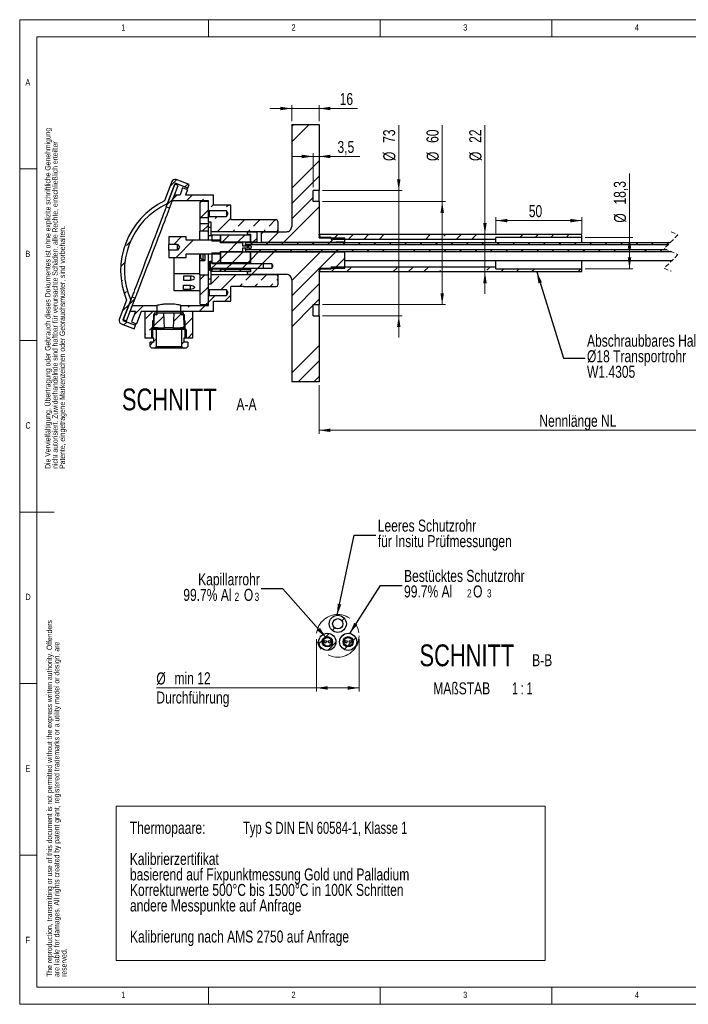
# Model space of a CAD drawing. Header units: millimetres. Extents: x 5 to 417, y 5 to 292.
# Tile 1 of 2: x 5 to 200, y 5 to 292. Entities that reach past the tile are written whole.
import ezdxf

# ---------------------------------------------------------------- set-up
doc = ezdxf.new("R2010")
doc.units = ezdxf.units.MM
doc.linetypes.add('CENTERX2', pattern=[20.32, 12.7, -2.54, 2.54, -2.54])
doc.linetypes.add('HIDDEN', pattern=[1.905, 1.27, -0.635])
doc.styles.add('SLDTEXTSTYLE0', font='TXT', dxfattribs={"width": 0.75})
doc.styles.add('SLDTEXTSTYLE1', font='TXT', dxfattribs={"width": 0.7})
doc.styles.add('SLDTEXTSTYLE5', font='TXT', dxfattribs={"width": 0.65})
doc.dimstyles.new('SLDDIMSTYLE2', dxfattribs={"dimtxt": 0.18, "dimasz": 3.302, "dimexe": 0, "dimexo": 0.0625, "dimgap": 0, "dimtad": 0, "dimtih": 1, "dimtoh": 1, "dimdec": 0, "dimrnd": 1e-09, "dimzin": 0, "dimdsep": 46, "dimtxsty": 'Standard', "dimsah": 1, "dimcen": 0.09, "dimadec": 0, "dimazin": 0, "dimtfac": 3.302, "dimtdec": 0, "dimtofl": 0, "dimtmove": 0, "dimatfit": 3, "dimfxl": 1, "dimfrac": 2, "dimtolj": 1, "dimtzin": 0, "dimarcsym": 0})
doc.dimstyles.new('SLDDIMSTYLE3', dxfattribs={"dimtxt": 3.5, "dimasz": 3.302, "dimexe": 0, "dimexo": 0.0625, "dimgap": 0.875, "dimtad": 1, "dimdec": 0, "dimlfac": 2, "dimrnd": 1e-09, "dimzin": 12, "dimdsep": 46, "dimtxsty": 'SLDTEXTSTYLE0', "dimsah": 1, "dimcen": 0.09, "dimadec": 0, "dimazin": 3, "dimtfac": 1, "dimtdec": 0, "dimtofl": 0, "dimtmove": 0, "dimatfit": 3, "dimfxl": 1, "dimfrac": 2, "dimtolj": 1, "dimtzin": 12, "dimarcsym": 0})
doc.dimstyles.new('SLDDIMSTYLE4', dxfattribs={"dimtxt": 3.5, "dimasz": 3.302, "dimexe": 0, "dimexo": 0.0625, "dimgap": 0.875, "dimtad": 1, "dimdec": 0, "dimlfac": 2, "dimrnd": 1e-09, "dimzin": 12, "dimdsep": 46, "dimtxsty": 'SLDTEXTSTYLE0', "dimsah": 1, "dimcen": 0.09, "dimadec": 0, "dimazin": 3, "dimtfac": 1, "dimtofl": 0, "dimtmove": 0, "dimatfit": 3, "dimfxl": 1, "dimfrac": 2, "dimtolj": 1, "dimtzin": 12, "dimarcsym": 0})
doc.dimstyles.new('SLDDIMSTYLE5', dxfattribs={"dimtxt": 3.5, "dimasz": 3.302, "dimexe": 0, "dimexo": 0.0625, "dimgap": 0.875, "dimtad": 1, "dimdec": 0, "dimlfac": 2, "dimrnd": 1e-09, "dimzin": 12, "dimdsep": 46, "dimtxsty": 'SLDTEXTSTYLE0', "dimsah": 1, "dimcen": 0.09, "dimadec": 0, "dimazin": 3, "dimtfac": 1, "dimtmove": 0, "dimatfit": 0, "dimfxl": 1, "dimfrac": 2, "dimtolj": 1, "dimtzin": 12, "dimarcsym": 0})
doc.dimstyles.new('SLDDIMSTYLE6', dxfattribs={"dimtxt": 3.5, "dimasz": 3.302, "dimexe": 0, "dimexo": 0.0625, "dimgap": 0.875, "dimtad": 1, "dimdec": 1, "dimlfac": 2, "dimrnd": 1e-09, "dimzin": 12, "dimdsep": 46, "dimtxsty": 'SLDTEXTSTYLE0', "dimsah": 1, "dimcen": 0.09, "dimadec": 0, "dimazin": 3, "dimtfac": 1, "dimtdec": 1, "dimtmove": 0, "dimatfit": 0, "dimfxl": 1, "dimfrac": 2, "dimtolj": 1, "dimtzin": 12, "dimarcsym": 0})
doc.dimstyles.new('SLDDIMSTYLE7', dxfattribs={"dimtxt": 3.5, "dimasz": 3.302, "dimexe": 0, "dimexo": 0.0625, "dimgap": 0.875, "dimtad": 1, "dimdec": 0, "dimlfac": 2, "dimrnd": 1e-09, "dimzin": 12, "dimdsep": 46, "dimtxsty": 'SLDTEXTSTYLE0', "dimsah": 1, "dimcen": 0.09, "dimadec": 0, "dimazin": 3, "dimtfac": 1, "dimtdec": 0, "dimtmove": 0, "dimatfit": 0, "dimfxl": 1, "dimfrac": 2, "dimtolj": 1, "dimtzin": 12, "dimarcsym": 0})
doc.dimstyles.new('SLDDIMSTYLE8', dxfattribs={"dimtxt": 3.5, "dimasz": 3.302, "dimexe": 0, "dimexo": 0.0625, "dimgap": 0.875, "dimtad": 1, "dimdec": 1, "dimlfac": 2, "dimrnd": 1e-09, "dimzin": 12, "dimdsep": 46, "dimtxsty": 'SLDTEXTSTYLE0', "dimsah": 1, "dimcen": 0.09, "dimadec": 0, "dimazin": 3, "dimtfac": 1, "dimtdec": 1, "dimtofl": 0, "dimtmove": 0, "dimatfit": 3, "dimfxl": 1, "dimfrac": 2, "dimtolj": 1, "dimtzin": 12, "dimarcsym": 0})
doc.dimstyles.new('SLDDIMSTYLE9', dxfattribs={"dimtxt": 3.5, "dimasz": 3.302, "dimexe": 0, "dimexo": 0.0625, "dimgap": 0.875, "dimtad": 1, "dimrnd": 1e-09, "dimzin": 12, "dimdsep": 46, "dimtxsty": 'SLDTEXTSTYLE0', "dimsah": 1, "dimcen": 0.09, "dimadec": 0, "dimazin": 3, "dimtfac": 1, "dimtofl": 0, "dimtmove": 0, "dimatfit": 3, "dimfxl": 1, "dimfrac": 2, "dimtolj": 1, "dimtzin": 12, "dimarcsym": 0})

# ---------------------------------------------------------------- blocks, each defined once
blk = doc.blocks.new('SW_NOTE_0')
at = {"color": 0, "linetype": 'Continuous', "lineweight": 0}
for p, q in [((-3.92, -35.92), (-3.92, 9.07)), ((-3.92, 9.07), (120.97, 9.07)), ((120.97, 9.07), (120.97, -35.92)), ((120.97, -35.92), (-3.92, -35.92))]:
    blk.add_line(p, q, dxfattribs=at)
at = {"color": 0, "linetype": 'Continuous', "lineweight": 0, "char_height": 3.5, "attachment_point": 1}
for s, insert, style in [('Thermopaare:', (0, 4.51), 'SLDTEXTSTYLE0'), ('Typ S DIN EN 60584-1, Klasse 1', (32.96, 4.51), 'SLDTEXTSTYLE1'), ('Kalibrierzertifikat', (0, -4.54), 'SLDTEXTSTYLE0'), ('basierend auf Fixpunktmessung Gold und Palladium', (0.06, -9.07), 'SLDTEXTSTYLE0'), ('Korrekturwerte 500°C bis 1500°C in 100K Schritten', (0.06, -13.59), 'SLDTEXTSTYLE0'), ('andere Messpunkte auf Anfrage', (0.06, -18.12), 'SLDTEXTSTYLE0'), ('Kalibrierung nach AMS 2750 auf Anfrage', (0.06, -27.17), 'SLDTEXTSTYLE0')]:
    blk.add_mtext(s, dxfattribs=dict(at, insert=insert, style=style))
blk = doc.blocks.new('_D_3')
at = {"color": 7, "linetype": 'Continuous', "lineweight": 0}
for p, q in [((128.05, 238.96), (128.05, 261.26)), ((93.21, 238.96), (129.05, 238.96)), ((128.05, 238.96), (128.05, 208.96)), ((93.21, 208.96), (129.05, 208.96))]:
    blk.add_line(p, q, dxfattribs=at)
at = {"color": 7, "linetype": 'Continuous', "lineweight": 18}
for points in [[(128.05, 238.96), (127.54, 235.66), (128.55, 235.66)], [(128.05, 208.96), (128.55, 212.26), (127.54, 212.26)]]:
    blk.add_solid(points, dxfattribs=at)
at = {"color": 7, "linetype": 'Continuous', "lineweight": 18, "char_height": 3.5, "attachment_point": 1, "rotation": 90, "style": 'SLDTEXTSTYLE0'}
for s, insert in [('60', (123.48, 256.09)), ('%%c', (123.53, 250.81))]:
    blk.add_mtext(s, dxfattribs=dict(at, insert=insert))
blk = doc.blocks.new('_D_4')
at = {"color": 7, "linetype": 'Continuous', "lineweight": 0}
for p, q in [((115.39, 242.21), (115.39, 261.26)), ((93.21, 242.21), (116.39, 242.21)), ((115.39, 205.71), (115.39, 242.21)), ((93.21, 205.71), (116.39, 205.71)), ((115.39, 205.71), (115.39, 199.36))]:
    blk.add_line(p, q, dxfattribs=at)
at = {"color": 7, "linetype": 'Continuous', "lineweight": 18}
for points in [[(115.39, 242.21), (115.9, 245.51), (114.89, 245.51)], [(115.39, 205.71), (114.89, 202.41), (115.9, 202.41)]]:
    blk.add_solid(points, dxfattribs=at)
at = {"color": 7, "linetype": 'Continuous', "lineweight": 18, "char_height": 3.5, "attachment_point": 1, "rotation": 90, "style": 'SLDTEXTSTYLE0'}
for s, insert in [('73', (110.83, 256.09)), ('%%c', (110.88, 250.81))]:
    blk.add_mtext(s, dxfattribs=dict(at, insert=insert))
blk = doc.blocks.new('_D_5')
at = {"color": 7, "linetype": 'Continuous', "lineweight": 0}
for p, q in [((90.46, 243.21), (90.46, 253.14)), ((92.21, 243.21), (92.21, 253.14)), ((90.46, 252.14), (84.11, 252.14)), ((92.21, 252.14), (90.46, 252.14)), ((92.21, 252.14), (104.01, 252.14))]:
    blk.add_line(p, q, dxfattribs=at)
at = {"color": 7, "linetype": 'Continuous', "lineweight": 18}
for points in [[(90.46, 252.14), (87.16, 252.65), (87.16, 251.63)], [(92.21, 252.14), (95.51, 251.63), (95.51, 252.65)]]:
    blk.add_solid(points, dxfattribs=at)
at = {"color": 7, "linetype": 'Continuous', "lineweight": 18, "insert": (97.55, 256.65), "char_height": 3.5, "attachment_point": 1, "style": 'SLDTEXTSTYLE0'}
blk.add_mtext('3,5', dxfattribs=at)
blk = doc.blocks.new('_D_6')
at = {"color": 7, "linetype": 'Continuous', "lineweight": 0}
for p, q in [((84.21, 262.46), (84.21, 267.11)), ((92.21, 262.46), (92.21, 267.11)), ((84.21, 266.11), (77.86, 266.11)), ((84.21, 266.11), (92.21, 266.11)), ((92.21, 266.11), (103.37, 266.11))]:
    blk.add_line(p, q, dxfattribs=at)
at = {"color": 7, "linetype": 'Continuous', "lineweight": 18}
for points in [[(84.21, 266.11), (80.91, 266.62), (80.91, 265.6)], [(92.21, 266.11), (95.51, 265.6), (95.51, 266.62)]]:
    blk.add_solid(points, dxfattribs=at)
at = {"color": 7, "linetype": 'Continuous', "lineweight": 18, "insert": (98.19, 270.62), "char_height": 3.5, "attachment_point": 1, "style": 'SLDTEXTSTYLE0'}
blk.add_mtext('16', dxfattribs=at)
blk = doc.blocks.new('_D_7')
at = {"color": 7, "linetype": 'Continuous', "lineweight": 0}
for p, q in [((182.59, 228.54), (182.59, 247.17)), ((169.71, 228.54), (183.59, 228.54)), ((182.59, 228.54), (182.59, 219.39)), ((169.71, 219.39), (183.59, 219.39))]:
    blk.add_line(p, q, dxfattribs=at)
at = {"color": 7, "linetype": 'Continuous', "lineweight": 18}
for points in [[(182.59, 228.54), (182.08, 225.23), (183.1, 225.23)], [(182.59, 219.39), (183.1, 222.69), (182.08, 222.69)]]:
    blk.add_solid(points, dxfattribs=at)
at = {"color": 7, "linetype": 'Continuous', "lineweight": 18, "char_height": 3.5, "attachment_point": 1, "rotation": 90, "style": 'SLDTEXTSTYLE0'}
for s, insert in [('18,3', (178.03, 238.12)), ('%%c', (178.08, 232.84))]:
    blk.add_mtext(s, dxfattribs=dict(at, insert=insert))
blk = doc.blocks.new('_D_8')
at = {"color": 7, "linetype": 'Continuous', "lineweight": 0}
for p, q in [((140.5, 229.46), (140.5, 261.26)), ((140.5, 229.46), (140.5, 218.46)), ((140.5, 218.46), (140.5, 212.11))]:
    blk.add_line(p, q, dxfattribs=at)
at = {"color": 7, "linetype": 'Continuous', "lineweight": 18}
for points in [[(140.5, 229.46), (141, 232.76), (139.99, 232.76)], [(140.5, 218.46), (139.99, 215.16), (141, 215.16)]]:
    blk.add_solid(points, dxfattribs=at)
at = {"color": 7, "linetype": 'Continuous', "lineweight": 18, "char_height": 3.5, "attachment_point": 1, "rotation": 90, "style": 'SLDTEXTSTYLE0'}
for s, insert in [('22', (135.93, 256.09)), ('%%c', (135.98, 250.81))]:
    blk.add_mtext(s, dxfattribs=dict(at, insert=insert))
blk = doc.blocks.new('_D_9')
at = {"color": 7, "linetype": 'Continuous', "lineweight": 0}
for p, q in [((143.71, 229.54), (143.71, 234.43)), ((168.71, 233.43), (143.71, 233.43)), ((168.71, 229.54), (168.71, 234.43))]:
    blk.add_line(p, q, dxfattribs=at)
at = {"color": 7, "linetype": 'Continuous', "lineweight": 18}
for points in [[(143.71, 233.43), (147.01, 232.93), (147.01, 233.94)], [(168.71, 233.43), (165.41, 233.94), (165.41, 232.93)]]:
    blk.add_solid(points, dxfattribs=at)
at = {"color": 7, "linetype": 'Continuous', "lineweight": 18, "insert": (153.27, 237.95), "char_height": 3.5, "attachment_point": 1, "style": 'SLDTEXTSTYLE0'}
blk.add_mtext('50', dxfattribs=at)
blk = doc.blocks.new('_D_10')
at = {"color": 7, "linetype": 'Continuous', "lineweight": 0}
for p, q in [((250.46, 222.09), (250.46, 171.31)), ((92.21, 185.46), (92.21, 171.31)), ((92.21, 172.31), (250.46, 172.31))]:
    blk.add_line(p, q, dxfattribs=at)
at = {"color": 7, "linetype": 'Continuous', "lineweight": 18}
for points in [[(92.21, 172.31), (95.51, 171.81), (95.51, 172.82)], [(250.46, 172.31), (247.16, 172.82), (247.16, 171.81)]]:
    blk.add_solid(points, dxfattribs=at)
at = {"color": 7, "linetype": 'Continuous', "lineweight": 18, "insert": (156.35, 176.83), "char_height": 3.5, "attachment_point": 1, "style": 'SLDTEXTSTYLE0'}
blk.add_mtext('Nennlänge NL', dxfattribs=at)
blk = doc.blocks.new('SW_HATCH_0')
at = {"color": 0, "linetype": 'Continuous', "lineweight": 18}
for p, q in [((-121.09, 34.4), (-120.49, 35)), ((-121.09, 29.91), (-116, 35)), ((-121.09, 16.44), (-113.11, 24.42)), ((-156.56, 16.89), (-154.62, 18.83)), ((-152.18, 16.78), (-151.33, 17.63)), ((-121.09, 11.95), (-113.09, 19.95)), ((-155.69, 13.27), (-154.46, 14.5)), ((-151.72, 12.75), (-149.97, 14.5)), ((-145.64, 14.34), (-145.48, 14.5)), ((-157.41, 11.55), (-155.69, 13.27)), ((-147.84, 12.14), (-147.48, 12.5)), ((-147.23, 12.75), (-146.76, 13.22)), ((-144.52, 10.97), (-143.84, 11.65)), ((-140.03, 10.97), (-139.5, 11.5)), ((-121.09, 7.46), (-114.84, 13.71)), ((-147.66, 7.82), (-145.34, 10.15)), ((-141.17, 9.82), (-141.15, 9.85)), ((-123.46, 0.6), (-113.09, 10.97)), ((-144.59, 6.41), (-144.52, 6.48)), ((-143.4, 7.6), (-142.82, 8.17)), ((-142.76, 3.75), (-138.84, 7.67)), ((-136.66, 5.36), (-134.76, 7.26)), ((-132.17, 5.36), (-130.27, 7.26)), ((-127.68, 5.36), (-125.78, 7.26)), ((-147.12, 3.88), (-145.34, 5.66)), ((-138.27, 3.75), (-137.78, 4.24)), ((-134.09, 3.44), (-133.8, 3.73)), ((-133.78, 3.75), (-133.29, 4.24)), ((-129.91, 3.13), (-129.31, 3.73)), ((-129.29, 3.75), (-128.8, 4.24)), ((-127.95, 0.6), (-124.82, 3.73)), ((-109.09, 1.5), (-107.59, 3)), ((-104.6, 1.5), (-103.1, 3)), ((-100.11, 1.5), (-98.61, 3)), ((-95.62, 1.5), (-94.12, 3)), ((-82.15, 1.5), (-80.65, 3)), ((-76.75, 2.4), (-76.16, 3)), ((-73.17, 1.5), (-71.67, 3)), ((-68.68, 1.5), (-67.18, 3)), ((-54.63, 2.08), (-53.71, 3)), ((-50.14, 2.08), (-49.22, 3)), ((-45.65, 2.08), (-44.73, 3)), ((-41.16, 2.08), (-40.24, 3)), ((-169.21, -0.25), (-168.06, 0.89)), ((-155.34, 0.15), (-153.24, 2.25)), ((-154.75, -3.75), (-149.75, 1.25)), ((-141.37, 0.65), (-139.27, 2.75)), ((-139.53, -2), (-137.03, 0.5)), ((-136.88, 0.65), (-134.78, 2.75)), ((-133.04, 0), (-132.54, 0.5)), ((-132.36, 0.67), (-131.26, 1.78)), ((-128.55, 0), (-128.05, 0.5)), ((-124.06, 0), (-123.56, 0.5)), ((-119.57, 0), (-119.07, 0.5)), ((-115.08, 0), (-114.58, 0.5)), ((-110.59, 0), (-110.09, 0.5)), ((-109.99, 0.6), (-108.59, 2)), ((-106.1, 0), (-105.6, 0.5)), ((-101.61, 0), (-101.11, 0.5)), ((-97.12, 0), (-96.62, 0.5)), ((-92.63, 0), (-92.13, 0.5)), ((-88.14, 0), (-87.64, 0.5)), ((-83.65, 0), (-83.15, 0.5)), ((-79.16, 0), (-78.66, 0.5)), ((-74.67, 0), (-74.17, 0.5)), ((-70.18, 0), (-69.68, 0.5)), ((-65.69, 0), (-65.3, 0.38)), ((-61.2, 0), (-60.7, 0.5)), ((-56.71, 0), (-56.21, 0.5)), ((-52.22, 0), (-51.72, 0.5)), ((-47.73, 0), (-47.23, 0.5)), ((-43.24, 0), (-42.74, 0.5)), ((-38.75, 0), (-38.25, 0.5)), ((-34.26, 0), (-33.76, 0.5)), ((-29.77, 0), (-29.27, 0.5)), ((-25.27, 0), (-24.77, 0.5)), ((-20.78, 0), (-20.28, 0.5)), ((-16.29, 0), (-15.79, 0.5)), ((-11.8, 0), (-11.3, 0.5)), ((-141.84, -4.31), (-139.68, -2.15)), ((-138.39, -5.35), (-135.19, -2.15)), ((-134.59, -1.55), (-134.54, -1.5)), ((-134.04, -1), (-133.54, -0.5)), ((-133.34, -0.3), (-133.31, -0.27)), ((-133.09, -4.54), (-130.72, -2.17)), ((-130.55, -2), (-130.05, -1.5)), ((-129.68, -5.62), (-126.16, -2.1)), ((-126.06, -2), (-125.56, -1.5)), ((-121.57, -2), (-121.07, -1.5)), ((-121.09, -10.5), (-112.69, -2.1)), ((-121.09, -14.99), (-108.2, -2.1)), ((-117.08, -2), (-116.58, -1.5)), ((-112.59, -2), (-112.09, -1.5)), ((-108.1, -2), (-107.6, -1.5)), ((-103.61, -2), (-103.11, -1.5)), ((-99.12, -2), (-98.62, -1.5)), ((-94.63, -2), (-94.13, -1.5)), ((-85.65, -2), (-85.15, -1.5)), ((-81.16, -2), (-80.66, -1.5)), ((-76.67, -2), (-76.17, -1.5)), ((-72.18, -2), (-71.68, -1.5)), ((-67.69, -2), (-67.19, -1.5)), ((-63.2, -2), (-62.7, -1.5)), ((-58.71, -2), (-58.21, -1.5)), ((-54.22, -2), (-53.72, -1.5)), ((-49.73, -2), (-49.23, -1.5)), ((-45.24, -2), (-44.74, -1.5)), ((-40.75, -2), (-40.25, -1.5)), ((-36.26, -2), (-35.76, -1.5)), ((-31.77, -2), (-31.27, -1.5)), ((-27.27, -2), (-26.77, -1.5)), ((-18.29, -2), (-17.79, -1.5)), ((-13.8, -2), (-13.3, -1.5)), ((-170.87, -6.4), (-169.67, -5.2)), ((-144.84, -7.31), (-143.03, -5.5)), ((-142.98, -5.45), (-141.84, -4.31)), ((-140.03, -6.99), (-138.54, -5.5)), ((-135.54, -6.99), (-134.05, -5.5)), ((-133.9, -5.35), (-133.09, -4.54)), ((-131.05, -6.99), (-129.56, -5.5)), ((-108.61, -7), (-105.59, -3.98)), ((-140.79, -7.75), (-140.19, -7.15)), ((-136.3, -7.75), (-135.7, -7.15)), ((-132.78, -8.73), (-130.93, -6.88)), ((-109.61, -8), (-108.11, -6.5)), ((-105.12, -8), (-103.62, -6.5)), ((-91.65, -8), (-90.41, -6.76)), ((-87.16, -8), (-85.66, -6.5)), ((-82.67, -8), (-81.17, -6.5)), ((-78.18, -8), (-77.75, -7.58)), ((-76.75, -6.58), (-76.68, -6.5)), ((-64.21, -7.5), (-63.21, -6.5)), ((-60.22, -8), (-59.29, -7.07)), ((-55.73, -8), (-54.8, -7.07)), ((-51.24, -8), (-50.31, -7.07)), ((-37.77, -8), (-36.84, -7.07)), ((-170.68, -10.7), (-170.34, -10.36)), ((-147.84, -10.31), (-146.4, -8.87)), ((-144.52, -11.48), (-142.27, -9.24)), ((-141.72, -13.18), (-137.3, -8.75)), ((-134.42, -10.36), (-132.81, -8.75)), ((-129.93, -10.36), (-128.32, -8.75)), ((-125.44, -10.36), (-125.09, -10.01)), ((-169.85, -14.36), (-169.21, -13.73)), ((-147.84, -14.8), (-145.34, -12.3)), ((-136.31, -12.25), (-135.54, -11.48)), ((-131.82, -12.25), (-131.05, -11.48)), ((-127.33, -12.25), (-126.56, -11.48)), ((-121.09, -19.48), (-113.09, -11.48)), ((-168.43, -17.43), (-166.7, -15.7)), ((-146.05, -17.5), (-145.34, -16.79)), ((-145.34, -16.79), (-143.37, -14.83)), ((-140.56, -16.5), (-138.91, -14.85)), ((-114.62, -17.5), (-113.09, -15.97)), ((-170.33, -19.33), (-168.43, -17.43)), ((-166.87, -20.36), (-164.26, -17.75)), ((-163.6, -21.58), (-161.36, -19.34)), ((-155.49, -22.46), (-153.04, -20)), ((-153.34, -20.3), (-152.38, -19.34)), ((-151.25, -18.22), (-150.79, -17.75)), ((-148.05, -19.5), (-146.3, -17.75)), ((-121.09, -23.97), (-114.84, -17.72)), ((-169.94, -23.43), (-169.09, -22.58)), ((-161.31, -23.78), (-158.27, -20.74)), ((-152.09, -23.54), (-149.84, -21.29)), ((-162.48, -24.95), (-161.59, -24.06)), ((-152.8, -24.25), (-152.36, -23.81)), ((-151.25, -27.2), (-149.84, -25.78)), ((-163.84, -26.31), (-163.6, -26.07)), ((-162.34, -29.3), (-161.54, -28.5)), ((-161.21, -28.17), (-160.59, -27.55)), ((-153.09, -29.03), (-152.46, -28.4)), ((-121.09, -37.44), (-113.09, -29.44)), ((-119.16, -40), (-113.09, -33.93)), ((-114.67, -40), (-113.09, -38.42))]:
    blk.add_line(p, q, dxfattribs=at)
blk = doc.blocks.new('_D_11')
at = {"color": 7, "linetype": 'Continuous', "lineweight": 0}
for p, q in [((91.42, 111.41), (91.42, 96.22)), ((103.84, 111.41), (103.84, 96.22)), ((91.42, 97.22), (44.8, 97.22)), ((91.42, 97.22), (103.84, 97.22))]:
    blk.add_line(p, q, dxfattribs=at)
at = {"color": 7, "linetype": 'Continuous', "lineweight": 18}
for points in [[(91.42, 97.22), (94.72, 96.71), (94.72, 97.73)], [(103.84, 97.22), (100.54, 97.73), (100.54, 96.71)]]:
    blk.add_solid(points, dxfattribs=at)
at = {"color": 7, "linetype": 'Continuous', "lineweight": 18, "char_height": 3.5, "attachment_point": 1, "style": 'SLDTEXTSTYLE0'}
for s, insert in [('%%c', (44.8, 101.73)), ('min 12', (50.08, 101.79)), ('Durchführung', (44.8, 96.18))]:
    blk.add_mtext(s, dxfattribs=dict(at, insert=insert))

msp = doc.modelspace()

# ---------------------------------------------------------------- hatches: boundary and pattern name
at = {"linetype": 'Continuous', "lineweight": 18}
h = msp.add_hatch(dxfattribs=at)
h.set_pattern_fill('ANSI31', style=0)
edge = h.paths.add_edge_path(flags=0)
edge.add_arc((97.627, 115.913), 2.5, 0, 360)
edge = h.paths.add_edge_path(flags=0)
edge.add_arc((97.627, 115.913), 1.5, 0, 360)
h = msp.add_hatch(dxfattribs=at)
h.set_pattern_fill('ANSI31', style=0)
edge = h.paths.add_edge_path(flags=0)
edge.add_arc((94.596, 110.663), 2.5, 0, 360)
edge = h.paths.add_edge_path(flags=0)
edge.add_arc((94.596, 110.663), 1.5, 0, 360)
h = msp.add_hatch(dxfattribs=at)
h.set_pattern_fill('ANSI31', style=0)
edge = h.paths.add_edge_path(flags=0)
edge.add_arc((100.658, 110.663), 2.5, 0, 360)
edge = h.paths.add_edge_path(flags=0)
edge.add_arc((100.658, 110.663), 1.5, 0, 360)
h = msp.add_hatch(dxfattribs=at)
h.set_pattern_fill('ANSI31', style=0)
edge = h.paths.add_edge_path(flags=0)
edge.add_arc((94.596, 110.663), 1.25, 0, 360)
edge = h.paths.add_edge_path(flags=0)
edge.add_arc((95.196, 110.663), 0.35, 0, 360)
edge = h.paths.add_edge_path(flags=0)
edge.add_arc((93.996, 110.663), 0.35, 0, 360)
h = msp.add_hatch(dxfattribs=at)
h.set_pattern_fill('ANSI31', style=0)
edge = h.paths.add_edge_path(flags=0)
edge.add_arc((100.658, 110.663), 1.25, 0, 360)
edge = h.paths.add_edge_path(flags=0)
edge.add_arc((101.258, 110.663), 0.35, 0, 360)
edge = h.paths.add_edge_path(flags=0)
edge.add_arc((100.058, 110.663), 0.35, 0, 360)

# ---------------------------------------------------------------- linework, layer by layer
at = {"color": 7, "linetype": 'Continuous', "lineweight": 18}
for p, q in [((415, 292), (5, 292)), ((5, 292), (5, 5)), ((60, 287), (60, 292)), ((110, 292), (110, 287)), ((160, 287), (160, 292)), ((410, 287), (10, 287)), ((10, 287), (10, 10)), ((10, 248.5), (5, 248.5)), ((5, 198.5), (10, 198.5)), ((5, 148.5), (15, 148.5)), ((5, 98.5), (10, 98.5)), ((10, 48.5), (5, 48.5)), ((10, 10), (227.8, 10)), ((60, 5), (60, 10)), ((110, 10), (110, 5)), ((160, 5), (160, 10)), ((5, 5), (415, 5))]:
    msp.add_line(p, q, dxfattribs=at)
at = {"color": 7, "linetype": 'Continuous', "lineweight": 25}
for p, q in [((84.212, 261.461), (92.212, 261.461)), ((84.212, 261.461), (84.212, 231.686)), ((92.212, 261.461), (92.212, 242.211)), ((49.293, 244.804), (47.161, 239.196)), ((47.657, 237.403), (50.188, 244.063)), ((50.286, 244.32), (48.031, 238.388)), ((51.123, 243.708), (50.188, 244.063)), ((53.932, 242.934), (50.286, 244.32)), ((54.322, 243.962), (50.584, 245.384)), ((53.932, 242.934), (54.322, 243.962)), ((48.591, 237.048), (51.123, 243.708)), ((52.436, 242.941), (51.684, 240.961)), ((53.839, 242.408), (52.436, 242.941)), ((53.839, 242.408), (53.289, 240.961)), ((92.212, 242.211), (90.462, 242.211)), ((90.462, 238.961), (90.462, 242.211)), ((92.212, 238.961), (92.212, 242.211)), ((49.414, 239.211), (50.079, 240.961)), ((59.962, 239.211), (49.414, 239.211)), ((50.079, 240.961), (51.684, 240.961)), ((53.289, 240.961), (61.462, 240.961)), ((57.712, 238.961), (57.462, 238.711)), ((57.462, 238.711), (57.462, 234.286)), ((59.962, 238.961), (57.712, 238.961)), ((59.962, 236.474), (59.962, 239.211)), ((59.962, 234.286), (59.962, 238.961)), ((61.462, 237.961), (61.462, 240.961)), ((92.212, 238.961), (90.462, 238.961)), ((92.212, 238.961), (92.212, 228.461)), ((48.591, 237.048), (47.657, 237.403)), ((59.962, 236.474), (60.15, 236.286)), ((65.212, 236.286), (60.15, 236.286)), ((60.15, 236.286), (60.15, 234.636)), ((66.462, 237.961), (61.462, 237.961)), ((65.708, 235.461), (65.212, 236.286)), ((65.212, 236.286), (65.212, 234.636)), ((65.212, 234.636), (65.708, 235.461)), ((66.462, 233.711), (66.462, 237.961)), ((59.962, 234.286), (57.462, 234.286)), ((57.462, 234.286), (57.462, 232.636)), ((57.462, 232.636), (57.462, 230.336)), ((57.462, 232.636), (59.962, 232.636)), ((60.15, 234.636), (59.962, 234.449)), ((59.962, 232.961), (59.962, 234.449)), ((59.962, 232.961), (59.962, 232.636)), ((60.712, 232.961), (59.962, 232.961)), ((59.962, 230.336), (59.962, 232.636)), ((60.15, 234.636), (65.212, 234.636)), ((60.712, 230.211), (60.712, 232.961)), ((66.462, 233.711), (70.212, 233.711)), ((70.212, 233.717), (70.212, 233.711)), ((70.212, 233.717), (79.712, 233.717)), ((80.212, 233.217), (80.212, 230.711)), ((59.962, 230.336), (57.462, 230.336)), ((57.462, 227.711), (57.462, 230.336)), ((60.712, 231.461), (59.962, 231.461)), ((59.962, 229.117), (59.962, 230.336)), ((79.712, 230.211), (60.712, 230.211)), ((60.712, 228.961), (60.712, 230.211)), ((71.212, 230.186), (74.037, 230.186)), ((71.212, 230.186), (71.212, 229.461)), ((74.037, 230.186), (74.037, 227.136)), ((75.387, 227.061), (75.387, 230.186)), ((75.387, 230.186), (82.712, 230.186)), ((79.712, 230.186), (79.712, 230.211)), ((80.212, 230.711), (80.212, 230.186)), ((48.462, 228.711), (48.462, 226.611)), ((53.462, 228.711), (48.462, 228.711)), ((53.462, 227.711), (53.462, 228.711)), ((63.462, 227.711), (53.462, 227.711)), ((59.962, 229.117), (59.962, 228.961)), ((59.962, 227.711), (59.962, 228.961)), ((60.712, 228.961), (59.962, 228.961)), ((63.462, 229.211), (60.962, 229.211)), ((60.962, 229.211), (60.962, 227.411)), ((63.462, 227.411), (60.962, 227.411)), ((63.462, 227.411), (63.462, 229.211)), ((72.212, 229.211), (63.462, 229.211)), ((63.462, 229.211), (63.462, 227.111)), ((63.462, 226.961), (63.462, 227.711)), ((72.212, 227.111), (63.462, 227.111)), ((69.962, 226.961), (63.462, 226.961)), ((69.962, 225.961), (69.962, 226.961)), ((194.412, 226.961), (70.712, 226.961)), ((70.712, 226.961), (70.712, 226.461)), ((71.212, 229.461), (72.212, 229.461)), ((71.212, 229.461), (71.212, 229.211)), ((72.212, 229.461), (72.212, 227.136)), ((72.212, 227.111), (72.212, 229.211)), ((74.037, 227.136), (72.212, 227.136)), ((72.212, 226.961), (72.212, 227.111)), ((74.712, 226.966), (74.712, 226.961)), ((97.212, 227.061), (75.387, 227.061)), ((92.212, 229.461), (168.462, 229.461)), ((92.212, 229.211), (92.212, 229.461)), ((92.212, 228.536), (92.212, 228.711)), ((95.712, 228.536), (92.212, 228.536)), ((92.212, 228.461), (99.712, 228.461)), ((95.712, 228.536), (95.712, 227.961)), ((143.712, 227.961), (95.712, 227.961)), ((99.712, 227.136), (97.212, 227.136)), ((97.212, 227.061), (97.212, 227.136)), ((97.212, 227.061), (97.212, 226.961)), ((99.712, 227.136), (99.712, 228.461)), ((99.712, 226.961), (99.712, 227.136)), ((168.712, 228.536), (143.712, 228.536)), ((143.712, 227.961), (143.712, 228.536)), ((143.712, 226.961), (143.712, 227.961)), ((168.712, 229.211), (168.462, 229.461)), ((168.712, 228.536), (168.712, 229.211)), ((168.712, 226.961), (168.712, 228.536)), ((48.462, 226.611), (50.962, 226.611)), ((48.462, 224.811), (48.462, 226.611)), ((48.462, 224.811), (48.462, 222.711)), ((50.962, 224.811), (48.462, 224.811)), ((50.962, 226.611), (51.503, 225.711)), ((50.962, 224.811), (50.962, 226.611)), ((51.503, 225.711), (50.962, 224.811)), ((60.962, 224.011), (63.462, 224.011)), ((60.962, 224.011), (60.962, 221.008)), ((63.462, 224.461), (69.962, 224.461)), ((63.462, 223.711), (63.462, 224.461)), ((63.462, 224.311), (63.462, 221.111)), ((63.462, 224.311), (72.212, 224.311)), ((63.462, 221.008), (63.462, 224.011)), ((71.962, 225.961), (69.962, 225.961)), ((69.962, 225.461), (71.962, 225.461)), ((69.962, 224.461), (69.962, 225.461)), ((70.712, 226.461), (193.912, 226.461)), ((70.712, 225.961), (70.712, 226.461)), ((70.712, 224.961), (70.712, 225.461)), ((70.712, 224.961), (70.712, 224.461)), ((193.423, 224.961), (70.712, 224.961)), ((70.712, 224.461), (194.574, 224.461)), ((72.462, 225.861), (71.962, 226.211)), ((71.962, 226.211), (71.962, 225.961)), ((71.962, 225.211), (72.462, 225.561)), ((71.962, 225.461), (71.962, 225.211)), ((72.212, 224.311), (72.212, 224.461)), ((72.212, 221.111), (72.212, 224.311)), ((72.212, 224.286), (72.212, 220.836)), ((72.212, 224.286), (74.712, 224.286)), ((72.462, 225.561), (72.462, 225.861)), ((74.712, 224.361), (74.712, 224.461)), ((74.712, 224.361), (74.712, 224.286)), ((74.712, 224.361), (97.212, 224.361)), ((97.212, 224.461), (97.212, 224.361)), ((97.212, 224.286), (97.212, 224.361)), ((97.212, 224.286), (99.712, 224.286)), ((99.712, 224.286), (99.712, 224.461)), ((194.862, 224.336), (99.712, 224.336)), ((99.712, 219.461), (99.712, 224.286)), ((143.712, 224.336), (143.712, 224.461)), ((168.712, 224.336), (168.712, 224.461)), ((48.462, 222.711), (53.462, 222.711)), ((49.962, 217.922), (49.962, 222.711)), ((53.462, 223.711), (63.462, 223.711)), ((53.462, 222.711), (53.462, 223.711)), ((57.462, 217.922), (57.462, 223.711)), ((57.462, 221.836), (58.962, 221.836)), ((57.762, 222.65), (57.762, 223.711)), ((58.262, 222.048), (58.262, 222.024)), ((58.31, 223.711), (58.31, 222.018)), ((58.31, 222.018), (58.962, 221.961)), ((58.962, 223.35), (58.962, 223.711)), ((58.962, 223.35), (58.962, 221.836)), ((59.962, 221.143), (59.962, 223.711)), ((59.962, 219.282), (59.962, 221.143)), ((60.19, 221.479), (60.212, 221.481)), ((60.212, 221.481), (60.462, 221.503)), ((60.212, 221.481), (60.212, 218.944)), ((60.462, 221.516), (60.462, 218.909)), ((60.962, 220.958), (60.962, 221.56)), ((63.462, 221.008), (60.962, 221.008)), ((72.212, 221.111), (63.462, 221.111)), ((63.462, 220.958), (63.462, 221.008)), ((99.712, 221.836), (195.025, 221.836)), ((143.712, 219.961), (143.712, 221.836)), ((168.712, 219.386), (168.712, 221.836)), ((59.962, 218.961), (59.962, 219.282)), ((60.13, 218.961), (59.962, 218.961)), ((59.962, 218.961), (59.962, 218.806)), ((59.962, 217.586), (59.962, 218.806)), ((60.212, 218.944), (60.19, 218.946)), ((60.462, 218.921), (60.212, 218.944)), ((60.712, 217.711), (60.712, 218.961)), ((60.962, 220.958), (75.962, 220.958)), ((60.962, 218.865), (60.962, 219.467)), ((75.962, 219.467), (60.962, 219.467)), ((60.962, 219.417), (63.462, 219.417)), ((60.962, 219.417), (60.962, 218.711)), ((60.962, 218.711), (63.462, 218.711)), ((63.462, 219.417), (63.462, 219.467)), ((63.462, 218.711), (63.462, 219.417)), ((63.462, 219.311), (72.212, 219.311)), ((63.462, 219.311), (63.462, 218.711)), ((63.462, 218.711), (72.212, 218.711)), ((71.212, 218.711), (71.212, 218.461)), ((71.212, 218.461), (71.212, 217.736)), ((72.212, 218.461), (71.212, 218.461)), ((78.462, 220.836), (72.212, 220.836)), ((72.212, 219.586), (72.212, 218.461)), ((72.212, 219.586), (78.462, 219.586)), ((72.212, 218.711), (72.212, 219.311)), ((75.962, 219.467), (75.962, 220.958)), ((78.838, 220.211), (78.462, 220.836)), ((78.462, 220.836), (78.462, 219.586)), ((78.462, 219.586), (78.838, 220.211)), ((99.712, 219.461), (92.212, 219.461)), ((92.212, 219.461), (92.212, 208.961)), ((92.212, 219.386), (95.712, 219.386)), ((92.212, 219.211), (92.212, 219.386)), ((92.212, 218.461), (92.212, 218.711)), ((168.462, 218.461), (92.212, 218.461)), ((95.712, 219.961), (143.712, 219.961)), ((95.712, 219.961), (95.712, 219.386)), ((143.712, 219.386), (143.712, 219.961)), ((143.712, 219.386), (168.712, 219.386)), ((168.462, 218.461), (168.712, 218.711)), ((168.712, 218.711), (168.712, 219.386)), ((57.462, 217.922), (49.962, 217.922)), ((49.962, 212.922), (49.962, 217.922)), ((52.712, 217.285), (52.712, 216.085)), ((54.712, 217.285), (52.712, 217.285)), ((52.712, 216.085), (54.712, 216.085)), ((54.712, 217.285), (54.712, 216.085)), ((57.462, 217.854), (57.462, 217.922)), ((57.462, 217.586), (57.462, 217.854)), ((57.462, 217.586), (59.962, 217.586)), ((57.462, 217.586), (57.462, 209.211)), ((59.962, 208.961), (59.962, 217.586)), ((59.962, 216.461), (60.712, 216.461)), ((60.712, 214.961), (60.712, 217.711)), ((60.712, 217.711), (79.712, 217.711)), ((82.712, 217.736), (71.212, 217.736)), ((79.712, 217.711), (79.712, 217.736)), ((80.212, 217.736), (80.212, 217.211)), ((80.212, 217.211), (80.212, 214.713)), ((84.212, 216.236), (84.212, 186.461)), ((57.462, 212.922), (49.962, 212.922)), ((52.712, 214.585), (54.712, 214.585)), ((52.712, 213.385), (52.712, 214.585)), ((54.712, 213.385), (52.712, 213.385)), ((54.712, 213.385), (54.712, 214.585)), ((59.962, 213.474), (59.962, 214.961)), ((59.962, 214.961), (60.712, 214.961)), ((59.962, 213.474), (60.15, 213.286)), ((65.212, 213.286), (60.15, 213.286)), ((60.15, 213.286), (60.15, 211.636)), ((65.708, 212.461), (65.212, 213.286)), ((65.212, 213.286), (65.212, 211.636)), ((65.212, 211.636), (65.708, 212.461)), ((70.212, 214.211), (66.462, 214.211)), ((66.462, 209.961), (66.462, 214.211)), ((70.212, 214.213), (79.712, 214.213)), ((70.212, 214.211), (70.212, 214.213)), ((36.146, 210.219), (34.013, 204.611)), ((37.332, 210.245), (35.077, 204.313)), ((35.175, 204.57), (37.707, 211.23)), ((36.11, 204.215), (38.642, 210.875)), ((37.707, 211.23), (38.642, 210.875)), ((60.15, 211.636), (59.962, 211.449)), ((59.962, 208.711), (59.962, 211.449)), ((60.15, 211.636), (65.212, 211.636)), ((61.462, 209.961), (66.462, 209.961)), ((61.462, 206.961), (61.462, 209.961)), ((37.154, 206.961), (37.819, 208.711)), ((38.758, 206.961), (37.154, 206.961)), ((38.758, 206.961), (37.601, 203.916)), ((37.819, 208.711), (44.962, 208.711)), ((40.363, 206.961), (39.003, 203.383)), ((41.462, 206.961), (40.363, 206.961)), ((55.462, 206.961), (41.462, 206.961)), ((41.462, 206.961), (41.462, 199.211)), ((44.962, 208.711), (44.962, 205.961)), ((51.962, 208.711), (59.962, 208.711)), ((51.962, 205.961), (51.962, 208.711)), ((61.462, 206.961), (55.462, 206.961)), ((55.462, 199.211), (55.462, 206.961)), ((57.462, 209.211), (57.712, 208.961)), ((57.712, 208.961), (59.962, 208.961)), ((90.462, 208.961), (92.212, 208.961)), ((90.462, 205.711), (90.462, 208.961)), ((92.212, 205.711), (92.212, 208.961)), ((35.077, 204.313), (38.723, 202.927)), ((35.175, 204.57), (36.11, 204.215)), ((37.601, 203.916), (39.003, 203.383)), ((43.962, 204.362), (43.712, 204.211)), ((43.712, 204.211), (44.067, 204.211)), ((43.712, 204.211), (43.712, 199.474)), ((44.185, 206.461), (43.962, 202.211)), ((43.962, 205.961), (43.962, 204.362)), ((44.962, 205.961), (43.962, 205.961)), ((43.962, 204.362), (44.075, 204.362)), ((46.99, 206.461), (44.185, 206.461)), ((47.212, 202.211), (46.99, 206.461)), ((49.935, 206.461), (46.99, 206.461)), ((49.935, 206.461), (49.712, 202.211)), ((52.74, 206.461), (49.935, 206.461)), ((52.962, 205.961), (51.962, 205.961)), ((52.962, 202.211), (52.74, 206.461)), ((52.85, 204.362), (52.962, 204.362)), ((52.857, 204.211), (53.212, 204.211)), ((52.962, 204.362), (52.962, 205.961)), ((53.212, 204.211), (52.962, 204.362)), ((53.212, 199.474), (53.212, 204.211)), ((90.462, 205.711), (92.212, 205.711)), ((92.212, 205.711), (92.212, 186.461)), ((34.593, 203.321), (38.332, 201.899)), ((38.332, 201.899), (38.723, 202.927)), ((43.462, 199.211), (43.462, 201.711)), ((44.712, 201.711), (43.462, 201.711)), ((43.962, 202.211), (47.212, 202.211)), ((44.087, 201.711), (44.087, 202.211)), ((45.087, 202.211), (44.087, 202.211)), ((45.087, 201.711), (44.087, 201.711)), ((44.712, 201.711), (44.712, 196.711)), ((45.087, 201.711), (45.087, 202.211)), ((51.837, 201.711), (45.087, 201.711)), ((49.712, 202.211), (47.212, 202.211)), ((49.712, 202.211), (52.962, 202.211)), ((51.837, 202.211), (51.837, 201.711)), ((52.837, 202.211), (51.837, 202.211)), ((52.837, 201.711), (51.837, 201.711)), ((52.212, 196.711), (52.212, 201.711)), ((53.462, 201.711), (52.212, 201.711)), ((52.837, 202.211), (52.837, 201.711)), ((53.462, 201.711), (53.462, 199.211)), ((43.45, 199.211), (41.462, 199.211)), ((43.45, 199.211), (43.712, 199.474)), ((43.462, 199.211), (43.45, 199.211)), ((44.087, 199.211), (43.462, 199.211)), ((44.087, 197.961), (44.087, 199.211)), ((52.837, 199.211), (52.837, 197.961)), ((53.462, 199.211), (52.837, 199.211)), ((53.212, 199.474), (53.475, 199.211)), ((53.475, 199.211), (53.462, 199.211)), ((55.462, 199.211), (53.475, 199.211)), ((42.962, 196.711), (42.962, 197.961)), ((44.087, 197.961), (42.962, 197.961)), ((42.962, 196.711), (43.462, 196.211)), ((44.212, 196.211), (43.462, 196.211)), ((52.712, 196.211), (44.212, 196.211)), ((44.712, 196.711), (52.212, 196.711)), ((53.462, 196.211), (52.712, 196.211)), ((53.962, 197.961), (52.837, 197.961)), ((53.462, 196.211), (53.962, 196.711)), ((53.962, 197.961), (53.962, 196.711)), ((92.212, 186.461), (84.212, 186.461))]:
    msp.add_line(p, q, dxfattribs=at)
at = {"color": 7, "linetype": 'HIDDEN', "lineweight": 18}
for p, q in [((194.718, 230.136), (196.718, 229.268)), ((196.718, 229.268), (192.718, 225.268)), ((192.718, 225.268), (196.718, 223.53)), ((196.718, 223.53), (192.718, 219.53)), ((192.718, 219.53), (194.718, 218.661))]:
    msp.add_line(p, q, dxfattribs=at)
at = {"color": 7, "linetype": 'Continuous', "lineweight": 25, "flags": 128}
for points in [[(53.745, 242.443), (53.802, 242.593), (53.899, 242.849), (53.932, 242.934)], [(47.657, 237.403), (47.625, 237.321), (47.532, 237.075), (47.377, 236.669), (47.164, 236.107), (46.894, 235.397), (46.571, 234.548), (46.199, 233.57), (45.783, 232.476), (45.328, 231.279), (44.84, 229.995), (44.325, 228.639), (43.789, 227.229), (43.239, 225.782), (42.682, 224.317), (42.125, 222.851), (41.575, 221.405), (41.039, 219.995), (40.523, 218.639), (40.035, 217.354), (39.58, 216.157), (39.164, 215.063), (38.792, 214.085), (38.469, 213.236), (38.199, 212.526), (37.986, 211.965), (37.832, 211.558), (37.738, 211.313), (37.707, 211.23)], [(48.591, 237.048), (48.56, 236.965), (48.467, 236.719), (48.312, 236.313), (48.099, 235.752), (47.829, 235.042), (47.506, 234.193), (47.134, 233.215), (46.718, 232.12), (46.263, 230.924), (45.775, 229.639), (45.26, 228.283), (44.723, 226.873), (44.173, 225.426), (43.616, 223.961), (43.059, 222.496), (42.509, 221.049), (41.973, 219.639), (41.458, 218.283), (40.97, 216.999), (40.515, 215.802), (40.099, 214.708), (39.727, 213.73), (39.404, 212.881), (39.134, 212.171), (38.921, 211.609), (38.766, 211.203), (38.673, 210.957), (38.642, 210.875)], [(60.962, 221.56), (60.55, 221.524), (60.462, 221.516)], [(60.462, 218.909), (60.55, 218.901), (60.962, 218.865)], [(54.712, 216.085), (55.171, 216.131), (55.561, 216.261), (55.821, 216.455), (55.912, 216.685), (55.821, 216.915), (55.561, 217.109), (55.171, 217.239), (54.712, 217.285)], [(54.712, 214.585), (55.171, 214.539), (55.561, 214.409), (55.821, 214.215), (55.912, 213.985), (55.821, 213.755), (55.561, 213.561), (55.171, 213.431), (54.712, 213.385)], [(38.723, 202.927), (38.755, 203.013), (38.852, 203.268), (38.909, 203.418)]]:
    msp.add_lwpolyline(points, dxfattribs=at)
at = {"color": 7, "linetype": 'CENTERX2', "lineweight": 18}
msp.add_circle((97.627, 112.413), 6.211, dxfattribs=at)
at = {"color": 7, "linetype": 'Continuous', "lineweight": 25}
for centre, radius in [((97.627, 115.913), 2.5), ((97.627, 115.913), 1.5), ((94.596, 110.663), 2.5), ((94.596, 110.663), 1.5), ((100.658, 110.663), 2.5), ((100.658, 110.663), 1.5), ((94.596, 110.663), 1.25), ((93.996, 110.663), 0.35), ((95.196, 110.663), 0.35), ((100.658, 110.663), 1.25), ((100.058, 110.663), 0.35), ((101.258, 110.663), 0.35)]:
    msp.add_circle(centre, radius, dxfattribs=at)
for centre, radius, start, end in [((50.228, 244.449), 1, 69.18581, 159.18467), ((56.899, 218.912), 22.5, 115.64297, 202.72748), ((56.899, 218.912), 21.4, 114.47907, 203.89133), ((79.712, 233.217), 0.5, 0.00041, 89.99884), ((79.712, 230.711), 0.5, 270.00111, 359.99964), ((82.712, 231.686), 1.5, 269.99959, 0.00057), ((92.212, 228.961), 0.25, 269.99733, 90.00267), ((58.362, 222.616), 0.6, 260.4069, 265.00074), ((92.212, 218.961), 0.25, 269.99733, 90.00267), ((79.712, 217.211), 0.5, 0.00041, 89.99884), ((82.712, 216.236), 1.5, 359.99941, 90.00044), ((79.712, 214.713), 0.5, 270.00116, 359.99959), ((34.948, 204.255), 1, 159.18427, 249.18628), ((44.212, 196.711), 0.5, 270.00116, 359.99948), ((52.712, 196.711), 0.5, 180.00052, 269.99884)]:
    msp.add_arc(centre, radius, start, end, dxfattribs=at)
for points, knots in [([(75.387, 230.186), (75.386, 230.186), (75.364, 230.184), (75.298, 230.177), (75.172, 230.166), (74.994, 230.155), (74.785, 230.149), (74.567, 230.15), (74.366, 230.158), (74.204, 230.17), (74.099, 230.18), (74.05, 230.185), (74.037, 230.186)], [0, 0, 0, 0, 0.0032134, 0.0496385, 0.1464348, 0.2833709, 0.4447367, 0.6114987, 0.7654432, 0.890403, 0.9719511, 1, 1, 1, 1]), ([(74.712, 226.966), (74.642, 226.97), (74.509, 226.976), (74.326, 227.021), (74.179, 227.073), (74.087, 227.113), (74.045, 227.133), (74.037, 227.136)], [0, 0, 0, 0, 0.2985658, 0.5689138, 0.8041003, 0.9618096, 1, 1, 1, 1]), ([(75.387, 227.061), (75.387, 227.061), (75.372, 227.054), (75.325, 227.031), (75.247, 226.995), (75.18, 226.972), (75.148, 226.961)], [0, 0, 0, 0, 0.0050738, 0.1882955, 0.6100789, 1, 1, 1, 1]), ([(58.262, 222.048), (58.223, 222.057), (58.145, 222.075), (58.013, 222.144), (57.882, 222.264), (57.781, 222.446), (57.769, 222.582), (57.762, 222.65)], [0, 0, 0, 0, 0.1427878, 0.2826934, 0.5218654, 0.7609233, 1, 1, 1, 1]), ([(59.962, 221.143), (59.962, 221.143), (59.962, 221.174), (59.968, 221.25), (60.001, 221.353), (60.065, 221.427), (60.127, 221.467), (60.169, 221.475), (60.19, 221.479)], [0, 0, 0, 0, 0.0044828, 0.2065213, 0.5126668, 0.7150618, 0.8525495, 1, 1, 1, 1]), ([(60.19, 218.946), (60.169, 218.95), (60.127, 218.958), (60.065, 218.997), (60.001, 219.071), (59.968, 219.175), (59.962, 219.251), (59.962, 219.281), (59.962, 219.282)], [0, 0, 0, 0, 0.1474503, 0.2849379, 0.4873327, 0.7934779, 0.9955162, 1, 1, 1, 1]), ([(51.962, 208.711), (51.956, 208.713), (51.849, 208.737), (51.527, 208.808), (50.898, 208.927), (49.991, 209.052), (48.91, 209.126), (47.788, 209.117), (46.748, 209.03), (45.895, 208.904), (45.321, 208.791), (45.041, 208.729), (44.963, 208.711), (44.962, 208.711)], [0, 0, 0, 0, 0.0027191, 0.046676, 0.1399264, 0.2748263, 0.4354339, 0.5996737, 0.7511804, 0.878295, 0.9658485, 0.9997661, 1, 1, 1, 1])]:
    msp.add_open_spline(points, degree=3, knots=knots, dxfattribs=at)

# ---------------------------------------------------------------- block references
at = {"color": 7, "linetype": 'Continuous', "lineweight": 18}
msp.add_blockref('SW_HATCH_0', (205.3, 226.461), dxfattribs=at)
at = {"color": 7, "linetype": 'Continuous', "lineweight": 0}
msp.add_blockref('SW_NOTE_0', (37.049, 53.679), dxfattribs=at)

# ---------------------------------------------------------------- texts
for s, insert, char_height, attachment_point, style in [('1', (34.583, 290.668), 1.852, 1, 'SLDTEXTSTYLE0'), ('2', (84.167, 290.668), 1.852, 1, 'SLDTEXTSTYLE0'), ('3', (134.167, 290.668), 1.852, 1, 'SLDTEXTSTYLE0'), ('4', (184.167, 290.668), 1.852, 1, 'SLDTEXTSTYLE0'), ('A', (6.667, 274.668), 1.852, 1, 'SLDTEXTSTYLE0'), ('B', (6.667, 224.668), 1.852, 1, 'SLDTEXTSTYLE0'), ('Abschraubbares Halterohr für', (170.22, 200.176), 3.5, 1, 'SLDTEXTSTYLE0'), ('Ø18 Transportrohr', (170.22, 195.651), 3.5, 1, 'SLDTEXTSTYLE0'), ('W1.4305', (170.22, 191.125), 3.5, 1, 'SLDTEXTSTYLE0'), ('SCHNITT', (48.566, 184.489), 6.35, 2, 'SLDTEXTSTYLE0'), ('A-A', (71.047, 181.65), 3.5, 2, 'SLDTEXTSTYLE0'), ('C', (6.667, 174.668), 1.852, 1, 'SLDTEXTSTYLE0'), ('Leeres Schutzrohr', (109.283, 146.28), 3.5, 1, 'SLDTEXTSTYLE0'), ('für Insitu Prüfmessungen', (109.283, 141.754), 3.5, 1, 'SLDTEXTSTYLE0'), ('Kapillarrohr', (74.921, 130.621), 3.5, 3, 'SLDTEXTSTYLE0'), ('Bestücktes Schutzrohr', (116.937, 131.623), 3.5, 1, 'SLDTEXTSTYLE0'), ('99.7% Al', (66.689, 126.095), 3.5, 3, 'SLDTEXTSTYLE0'), ('99.7% Al', (116.937, 127.097), 3.5, 1, 'SLDTEXTSTYLE0'), ('O', (137.042, 127.097), 3.5, 1, 'SLDTEXTSTYLE0'), ('D', (6.667, 124.668), 1.852, 1, 'SLDTEXTSTYLE0'), ('2', (68.918, 124.978), 2.381, 3, 'SLDTEXTSTYLE0'), ('O', (73.013, 126.095), 3.5, 3, 'SLDTEXTSTYLE0'), ('3', (74.732, 124.978), 2.381, 3, 'SLDTEXTSTYLE0'), ('2', (135.283, 125.98), 2.381, 1, 'SLDTEXTSTYLE0'), ('3', (141.096, 125.98), 2.381, 1, 'SLDTEXTSTYLE0'), ('SCHNITT', (135.231, 109.895), 6.35, 2, 'SLDTEXTSTYLE0'), ('B-B', (157.165, 107.057), 3.5, 2, 'SLDTEXTSTYLE0'), ('MAßSTAB', (133.736, 98.846), 3.5, 2, 'SLDTEXTSTYLE0'), ('1 : 1', (151.38, 98.846), 3.5, 2, 'SLDTEXTSTYLE5'), ('E', (6.667, 74.668), 1.852, 1, 'SLDTEXTSTYLE0'), ('F', (6.667, 24.668), 1.852, 1, 'SLDTEXTSTYLE0'), ('1', (34.583, 8.668), 1.852, 1, 'SLDTEXTSTYLE0'), ('2', (84.167, 8.668), 1.852, 1, 'SLDTEXTSTYLE0'), ('3', (134.167, 8.668), 1.852, 1, 'SLDTEXTSTYLE0'), ('4', (184.167, 8.668), 1.852, 1, 'SLDTEXTSTYLE0')]:
    msp.add_mtext(s, dxfattribs=dict(at, insert=insert, char_height=char_height, attachment_point=attachment_point, style=style))
at = {"color": 7, "linetype": 'Continuous', "lineweight": 0, "char_height": 1.5875, "attachment_point": 1, "rotation": 90, "style": 'SLDTEXTSTYLE0'}
for s, insert in [('Die Vervielfältigung, Übertragung oder Gebrauch dieses Dokumentes ist ohne explizite schriftliche Genehmigung', (12.372, 161.062)), ('nicht autorisiert. Zuwiderhandelnde sind haftbar für verursachte Schäden. alle Rechte, einschließlich erteilter', (14.489, 161.062)), ('Patente, eingetragene Markenzeichen oder Gebrauchsmuster, sind vorbehalten.', (16.606, 161.062)), ('The reproduction, transmitting or use of this document is not permitted without the express written authority. Offenders', (12.851, 12.989)), ('are liable for damages. All rights created by patent grant, registered trademarks or a utility model or design, are', (14.967, 12.989)), ('reserved.', (17.084, 12.989))]:
    msp.add_mtext(s, dxfattribs=dict(at, insert=insert))

# ---------------------------------------------------------------- dimensions: what is measured, and where the dimension line sits
at = {"color": 7, "linetype": 'Continuous', "lineweight": 18}
for base, p1, p2, dimstyle, picture, middle in [((92.212, 266.109), (84.212, 261.461), (92.212, 261.461), 'SLDDIMSTYLE7', '_D_6', (100.78, 266.109)), ((90.462, 252.139), (92.212, 242.211), (90.462, 242.211), 'SLDDIMSTYLE6', '_D_5', (100.78, 252.139)), ((143.712, 233.435), (168.712, 228.536), (143.712, 228.536), 'SLDDIMSTYLE3', '_D_9', (155.861, 233.435))]:
    dim = msp.add_linear_dim(base=base, p1=p1, p2=p2, dimstyle=dimstyle, dxfattribs=at)
    dim.commit()
    dim.dimension.update_dxf_attribs({"geometry": picture, "text_midpoint": middle, "dimtype": 160})
for base, p1, p2, dimstyle, picture, middle in [((128.045, 208.961), (92.212, 238.961), (92.212, 208.961), 'SLDDIMSTYLE4', '_D_3', (128.045, 256.038)), ((115.393, 242.211), (92.212, 205.711), (92.212, 242.211), 'SLDDIMSTYLE5', '_D_4', (115.393, 256.038)), ((140.497, 218.461), (168.462, 229.461), (168.462, 218.461), 'SLDDIMSTYLE7', '_D_8', (140.497, 256.038)), ((182.592, 219.386), (168.712, 228.536), (168.712, 219.386), 'SLDDIMSTYLE8', '_D_7', (182.592, 240.005))]:
    dim = msp.add_linear_dim(base=base, p1=p1, p2=p2, angle=90, text='%%c<>', dimstyle=dimstyle, dxfattribs=at)
    dim.commit()
    dim.dimension.update_dxf_attribs({"geometry": picture, "text_midpoint": middle, "dimtype": 160})
for base, p1, p2, text, dimstyle, picture, middle in [((250.461, 172.313), (92.212, 186.461), (250.461, 223.086), 'Nennlänge NL', 'SLDDIMSTYLE3', '_D_10', (172.455, 172.313)), ((103.837, 97.248), (91.416, 112.413), (103.837, 112.413), '%%c<>', 'SLDDIMSTYLE9', '_D_11', (60.275, 97.248))]:
    dim = msp.add_linear_dim(base=base, p1=p1, p2=p2, text=text, dimstyle=dimstyle, dxfattribs=at)
    dim.commit()
    dim.dimension.update_dxf_attribs({"geometry": picture, "text_midpoint": middle, "dimtype": 160})

# ---------------------------------------------------------------- leaders
at = {"color": 7, "linetype": 'Continuous', "lineweight": 0}
for points in [[(155.607, 218.461), (163.362, 193.374), (169.712, 193.374)], [(97.446, 118.406), (102.393, 141.732), (108.743, 141.732)], [(101.104, 113.122), (110.077, 127.088), (116.427, 127.088)], [(94.257, 111.866), (81.627, 126.086), (75.277, 126.086)]]:
    msp.add_leader(points, dimstyle='SLDDIMSTYLE2', dxfattribs=at)

doc.saveas('drawing.dxf')
